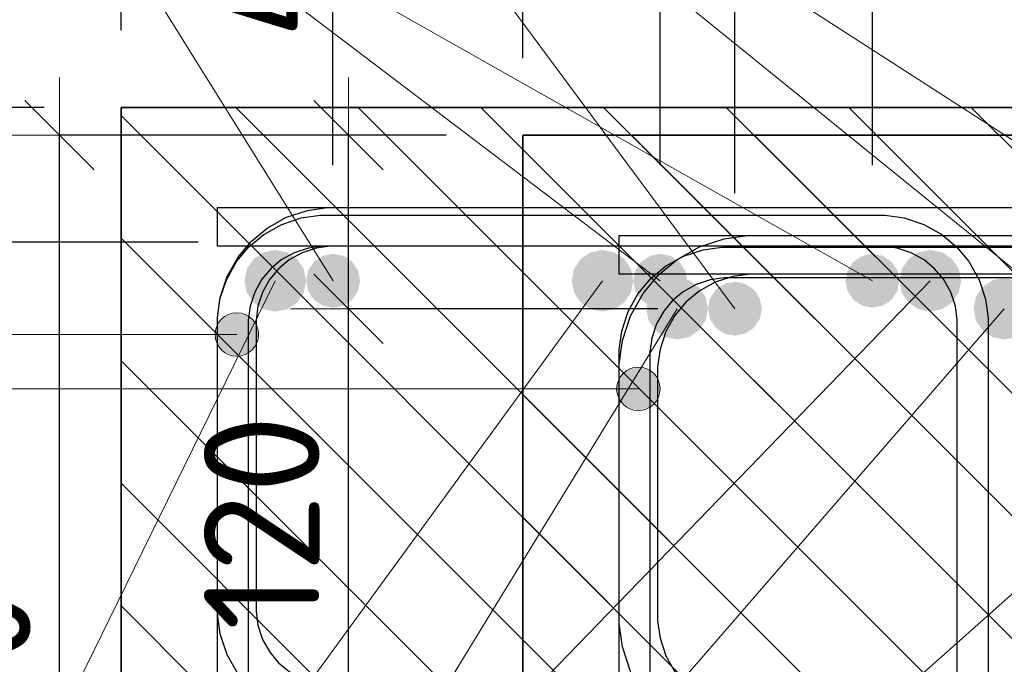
# Model space of a CAD drawing. Header units: metres. Extents: x -38 to 97, y -15 to 21.
# Tile 81 of 216: x 72.132 to 72.388, y 4.544 to 4.711. Entities that reach past the tile are written whole.
import ezdxf

# ---------------------------------------------------------------- set-up
doc = ezdxf.new("R2010")
doc.units = ezdxf.units.M
doc.header["$PDMODE"] = 65
for name, color, linetype, lineweight in [('XR$3$Арм. стержнями верхней зоны', 180, 'Continuous', 35), ('XR$3$Арм.стержн. Арматура края', 96, 'Continuous', 35), ('XR$3$Арм.стержн. Доп. арматура', 180, 'Continuous', 35), ('XR$3$Арм.стержн. Хомут', 240, 'Continuous', 35), ('XR$3$Арм.стержн.горизонт. 1', 180, 'Continuous', 35), ('XR$3$Размерная линия (1)', 7, 'Continuous', 13), ('XR$6$Арм. стержнями верхней зоны', 180, 'Continuous', 35), ('XR$6$Арм.стержн. Арматура края', 96, 'Continuous', 35), ('XR$6$Арм.стержн. Доп. арматура', 180, 'Continuous', 35), ('XR$6$Арм.стержн. Хомут', 240, 'Continuous', 35), ('XR$6$Арм.стержн.горизонт. 1', 180, 'Continuous', 35), ('XR$6$Перекрытие (1)', 7, 'Continuous', 35), ('XR$6$Размерная линия (1)', 7, 'Continuous', 13)]:
    doc.layers.add(name, color=color, linetype=linetype, lineweight=lineweight)
doc.styles.add('ISOCPEUR', font='txt')
doc.dimstyles.new('DIMSTYLE_12', dxfattribs={"dimtxt": 0.03, "dimasz": 0.03, "dimexe": 0, "dimexo": 0, "dimgap": 0.015, "dimtad": 2, "dimdec": 0, "dimlfac": 1000, "dimrnd": 1, "dimzin": 12, "dimdsep": 46, "dimtxsty": 'ISOCPEUR', "dimblk1": 'ALL_ML_STRICH', "dimblk2": 'ALL_ML_STRICH', "dimsah": 1, "dimcen": 0, "dimclrd": 7, "dimclre": 256, "dimclrt": 7, "dimadec": 0, "dimazin": 0, "dimtfac": 1, "dimtdec": 0, "dimtix": 1, "dimtmove": 2, "dimatfit": 3, "dimfxl": 0, "dimtzin": 0, "dimlwd": 0, "dimlwe": -3, "dimarcsym": 0})
doc.dimstyles.new('DIMSTYLE_14', dxfattribs={"dimtxt": 0.03, "dimasz": 0.03, "dimexe": 0, "dimexo": 0, "dimgap": 0.015, "dimtad": 2, "dimdec": 0, "dimlfac": 1000, "dimrnd": 1, "dimzin": 12, "dimdsep": 46, "dimtxsty": 'ISOCPEUR', "dimblk1": 'ALL_ML_STRICH', "dimblk2": 'ALL_ML_STRICH', "dimsah": 1, "dimcen": 0, "dimclrd": 7, "dimclre": 256, "dimclrt": 7, "dimadec": 0, "dimazin": 0, "dimtfac": 1, "dimtdec": 0, "dimtix": 1, "dimtmove": 2, "dimatfit": 3, "dimfxl": 0, "dimtvp": 1.2, "dimtzin": 0, "dimlwd": 0, "dimlwe": -3, "dimarcsym": 0})
doc.dimstyles.new('DIMSTYLE_23', dxfattribs={"dimtxt": 0.03, "dimasz": 0.03, "dimexe": 0, "dimexo": 0, "dimgap": 0.015, "dimtad": 2, "dimdec": 0, "dimlfac": 1000, "dimrnd": 5, "dimzin": 12, "dimdsep": 46, "dimtxsty": 'ISOCPEUR', "dimblk1": 'ALL_ML_STRICH', "dimblk2": 'ALL_ML_STRICH', "dimsah": 1, "dimcen": 0, "dimclrd": 7, "dimclre": 256, "dimclrt": 7, "dimadec": 0, "dimazin": 0, "dimtfac": 1, "dimtdec": 0, "dimtix": 1, "dimtmove": 2, "dimatfit": 3, "dimfxl": 0, "dimtvp": 1.2, "dimtzin": 0, "dimlwd": 0, "dimlwe": -3, "dimarcsym": 0})
doc.dimstyles.new('DIMSTYLE_24', dxfattribs={"dimtxt": 0.03, "dimasz": 0.03, "dimexe": 0, "dimexo": 0, "dimgap": 0.015, "dimtad": 2, "dimdec": 0, "dimlfac": 1000, "dimrnd": 5, "dimzin": 12, "dimdsep": 46, "dimtxsty": 'ISOCPEUR', "dimblk1": 'ALL_ML_STRICH', "dimblk2": 'ALL_ML_STRICH', "dimsah": 1, "dimcen": 0, "dimclrd": 7, "dimclre": 256, "dimclrt": 7, "dimadec": 0, "dimazin": 0, "dimtfac": 1, "dimtdec": 0, "dimtix": 1, "dimtmove": 2, "dimatfit": 3, "dimfxl": 0, "dimtzin": 0, "dimlwd": 0, "dimlwe": -3, "dimarcsym": 0})
pattern_1 = [(135, (0, 0), (-0.031819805, -0.031819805), [0.4, -0.05, 0, -0.05]), (135, (-0.01591, -0.01591), (-0.031819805, -0.031819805), [0.8, -0.1, 0.1, -0.1])]

# ---------------------------------------------------------------- blocks, each defined once
blk = doc.blocks.new('ALL_ML_STRICH')
at = {"color": 0, "linetype": 'ByBlock', "lineweight": -2}
for p, q in [((0, -0.5), (0, 0.5)), ((-0.3, -0.3), (0.3, 0.3)), ((-1, 0), (0.5, 0))]:
    blk.add_line(p, q, dxfattribs=at)
blk = doc.blocks.new('*D80')
at = {"layer": 'DEFPOINTS', "color": 7, "linetype": 'Continuous', "lineweight": 13, "transparency": 33554687}
for p in [(72.26266, 4.68139), (72.14232, 4.38139), (72.26262, 4.38139)]:
    blk.add_point(p, dxfattribs=at)
at = {"layer": 'XR$3$Размерная линия (1)', "color": 9, "linetype": 'Continuous', "lineweight": -2, "true_color": 0xc7c7c7, "transparency": 33554687}
for p, q in [((72.24266, 4.68139), (72.14232, 4.68139)), ((72.24262, 4.38139), (72.14232, 4.38139))]:
    blk.add_line(p, q, dxfattribs=at)
at = {"layer": 'XR$3$Размерная линия (1)', "color": 7, "linetype": 'Continuous', "lineweight": -2, "transparency": 33554687}
blk.add_line((72.14232, 4.38139), (72.14232, 4.68139), dxfattribs=at)
at = {"layer": 'XR$3$Размерная линия (1)', "color": 7, "linetype": 'Continuous', "lineweight": 13, "transparency": 33554687, "xscale": 0.03, "yscale": 0.03, "zscale": 0.03}
for p, rotation in [((72.14232, 4.68139), 90), ((72.14232, 4.38139), 270)]:
    blk.add_blockref('ALL_ML_STRICH', p, dxfattribs=dict(at, rotation=rotation))
at = {"layer": 'XR$3$Размерная линия (1)', "color": 7, "linetype": 'Continuous', "lineweight": 13, "transparency": 33554687, "insert": (72.11982, 4.53289), "char_height": 0.03, "width": 0.09, "attachment_point": 5, "rotation": 90, "style": 'ISOCPEUR'}
blk.add_mtext('\\A1;{300}', dxfattribs=at)
blk = doc.blocks.new('*D158')
at = {"layer": 'DEFPOINTS', "color": 7, "linetype": 'Continuous', "lineweight": 13, "transparency": 33554687}
for p in [(72.31762, 4.63639), (72.21732, 4.51639), (72.30259, 4.51639)]:
    blk.add_point(p, dxfattribs=at)
at = {"layer": 'XR$3$Размерная линия (1)', "color": 9, "linetype": 'Continuous', "lineweight": -2, "true_color": 0xc7c7c7, "transparency": 33554687}
for p, q in [((72.29762, 4.63639), (72.21732, 4.63639)), ((72.28259, 4.51639), (72.21732, 4.51639))]:
    blk.add_line(p, q, dxfattribs=at)
at = {"layer": 'XR$3$Размерная линия (1)', "color": 7, "linetype": 'Continuous', "lineweight": -2, "transparency": 33554687}
blk.add_line((72.21732, 4.51639), (72.21732, 4.63639), dxfattribs=at)
at = {"layer": 'XR$3$Размерная линия (1)', "color": 7, "linetype": 'Continuous', "lineweight": 13, "transparency": 33554687, "xscale": 0.03, "yscale": 0.03, "zscale": 0.03}
for p, rotation in [((72.21732, 4.63639), 90), ((72.21732, 4.51639), 270)]:
    blk.add_blockref('ALL_ML_STRICH', p, dxfattribs=dict(at, rotation=rotation))
at = {"layer": 'XR$3$Размерная линия (1)', "color": 7, "linetype": 'Continuous', "lineweight": 13, "transparency": 33554687, "insert": (72.19482, 4.58089), "char_height": 0.03, "width": 0.09, "attachment_point": 5, "rotation": 90, "style": 'ISOCPEUR'}
blk.add_mtext('\\A1;{120}', dxfattribs=at)
blk = doc.blocks.new('*D159')
at = {"layer": 'DEFPOINTS', "color": 7, "linetype": 'Continuous', "lineweight": 13, "transparency": 33554687}
for p in [(72.26262, 4.68139), (72.21732, 4.63639), (72.31762, 4.63639)]:
    blk.add_point(p, dxfattribs=at)
at = {"layer": 'XR$3$Размерная линия (1)', "color": 9, "linetype": 'Continuous', "lineweight": -2, "true_color": 0xc7c7c7, "transparency": 33554687}
for p, q in [((72.24262, 4.68139), (72.21732, 4.68139)), ((72.29762, 4.63639), (72.21732, 4.63639))]:
    blk.add_line(p, q, dxfattribs=at)
at = {"layer": 'XR$3$Размерная линия (1)', "color": 7, "linetype": 'Continuous', "lineweight": -2, "transparency": 33554687}
blk.add_line((72.21732, 4.63639), (72.21732, 4.68139), dxfattribs=at)
at = {"layer": 'XR$3$Размерная линия (1)', "color": 7, "linetype": 'Continuous', "lineweight": 13, "transparency": 33554687, "xscale": 0.03, "yscale": 0.03, "zscale": 0.03}
for p, rotation in [((72.21732, 4.68139), 90), ((72.21732, 4.63639), 270)]:
    blk.add_blockref('ALL_ML_STRICH', p, dxfattribs=dict(at, rotation=rotation))
at = {"layer": 'XR$3$Размерная линия (1)', "color": 7, "linetype": 'Continuous', "lineweight": 13, "transparency": 33554687, "insert": (72.19521, 4.72868), "char_height": 0.03, "width": 0.06, "attachment_point": 5, "rotation": 90, "style": 'ISOCPEUR'}
blk.add_mtext('\\A1;{45}', dxfattribs=at)
blk = doc.blocks.new('*D161')
at = {"layer": 'DEFPOINTS', "color": 7, "linetype": 'Continuous', "lineweight": 13, "transparency": 33554687}
for p in [(72.26262, 4.75514), (72.26262, 4.68139), (72.31762, 4.64639)]:
    blk.add_point(p, dxfattribs=at)
at = {"layer": 'XR$3$Размерная линия (1)', "color": 9, "linetype": 'Continuous', "lineweight": -2, "true_color": 0xc7c7c7, "transparency": 33554687}
for p, q in [((72.26262, 4.70139), (72.26262, 4.75514)), ((72.31762, 4.66639), (72.31762, 4.75514))]:
    blk.add_line(p, q, dxfattribs=at)
at = {"layer": 'XR$3$Размерная линия (1)', "color": 7, "linetype": 'Continuous', "lineweight": -2, "transparency": 33554687}
blk.add_line((72.26262, 4.75514), (72.31762, 4.75514), dxfattribs=at)
at = {"layer": 'XR$3$Размерная линия (1)', "color": 7, "linetype": 'Continuous', "lineweight": 13, "transparency": 33554687, "xscale": 0.03, "yscale": 0.03, "zscale": 0.03, "rotation": 180}
blk.add_blockref('ALL_ML_STRICH', (72.26262, 4.75514), dxfattribs=at)
at = {"layer": 'XR$3$Размерная линия (1)', "color": 7, "linetype": 'Continuous', "lineweight": 13, "transparency": 33554687, "xscale": 0.03, "yscale": 0.03, "zscale": 0.03}
blk.add_blockref('ALL_ML_STRICH', (72.31762, 4.75514), dxfattribs=at)
at = {"layer": 'XR$3$Размерная линия (1)', "color": 7, "linetype": 'Continuous', "lineweight": 13, "transparency": 33554687, "insert": (72.34785, 4.82749), "char_height": 0.03, "width": 0.06, "attachment_point": 5, "style": 'ISOCPEUR'}
blk.add_mtext('\\A1;{55}', dxfattribs=at)
blk = doc.blocks.new('*D162')
at = {"layer": 'DEFPOINTS', "color": 7, "linetype": 'Continuous', "lineweight": 13, "transparency": 33554687}
for p in [(72.31762, 4.75514), (72.31762, 4.64639), (72.40255, 4.64639)]:
    blk.add_point(p, dxfattribs=at)
at = {"layer": 'XR$3$Размерная линия (1)', "color": 9, "linetype": 'Continuous', "lineweight": -2, "true_color": 0xc7c7c7, "transparency": 33554687}
for p, q in [((72.31762, 4.66639), (72.31762, 4.75514)), ((72.40255, 4.66639), (72.40255, 4.75514))]:
    blk.add_line(p, q, dxfattribs=at)
at = {"layer": 'XR$3$Размерная линия (1)', "color": 7, "linetype": 'Continuous', "lineweight": -2, "transparency": 33554687}
blk.add_line((72.31762, 4.75514), (72.40255, 4.75514), dxfattribs=at)
at = {"layer": 'XR$3$Размерная линия (1)', "color": 7, "linetype": 'Continuous', "lineweight": 13, "transparency": 33554687, "xscale": 0.03, "yscale": 0.03, "zscale": 0.03, "rotation": 180}
blk.add_blockref('ALL_ML_STRICH', (72.31762, 4.75514), dxfattribs=at)
at = {"layer": 'XR$3$Размерная линия (1)', "color": 7, "linetype": 'Continuous', "lineweight": 13, "transparency": 33554687, "xscale": 0.03, "yscale": 0.03, "zscale": 0.03}
blk.add_blockref('ALL_ML_STRICH', (72.40255, 4.75514), dxfattribs=at)
at = {"layer": 'XR$3$Размерная линия (1)', "color": 7, "linetype": 'Continuous', "lineweight": 13, "transparency": 33554687, "insert": (72.36159, 4.77764), "char_height": 0.03, "width": 0.06, "attachment_point": 5, "style": 'ISOCPEUR'}
blk.add_mtext('\\A1;{85}', dxfattribs=at)
blk = doc.blocks.new('*D817')
at = {"layer": 'DEFPOINTS', "color": 7, "linetype": 'Continuous', "lineweight": 13, "transparency": 33554687}
for p in [(72.15834, 4.68864), (72.038, 4.38864), (72.1583, 4.38864)]:
    blk.add_point(p, dxfattribs=at)
at = {"layer": 'XR$6$Размерная линия (1)', "color": 9, "linetype": 'Continuous', "lineweight": -2, "true_color": 0xc7c7c7, "transparency": 33554687}
for p, q in [((72.13834, 4.68864), (72.038, 4.68864)), ((72.1383, 4.38864), (72.038, 4.38864))]:
    blk.add_line(p, q, dxfattribs=at)
at = {"layer": 'XR$6$Размерная линия (1)', "color": 7, "linetype": 'Continuous', "lineweight": -2, "transparency": 33554687}
blk.add_line((72.038, 4.38864), (72.038, 4.68864), dxfattribs=at)
at = {"layer": 'XR$6$Размерная линия (1)', "color": 7, "linetype": 'Continuous', "lineweight": 13, "transparency": 33554687, "xscale": 0.03, "yscale": 0.03, "zscale": 0.03}
for p, rotation in [((72.038, 4.68864), 90), ((72.038, 4.38864), 270)]:
    blk.add_blockref('ALL_ML_STRICH', p, dxfattribs=dict(at, rotation=rotation))
at = {"layer": 'XR$6$Размерная линия (1)', "color": 7, "linetype": 'Continuous', "lineweight": 13, "transparency": 33554687, "insert": (72.0155, 4.54014), "char_height": 0.03, "width": 0.09, "attachment_point": 5, "rotation": 90, "style": 'ISOCPEUR'}
blk.add_mtext('\\A1;{300}', dxfattribs=at)
blk = doc.blocks.new('*D819')
at = {"layer": 'DEFPOINTS', "color": 7, "linetype": 'Continuous', "lineweight": 13, "transparency": 33554687}
for p in [(72.1583, 4.7757), (72.1583, 4.68864), (72.2133, 4.65364)]:
    blk.add_point(p, dxfattribs=at)
at = {"layer": 'XR$6$Размерная линия (1)', "color": 9, "linetype": 'Continuous', "lineweight": -2, "true_color": 0xc7c7c7, "transparency": 33554687}
for p, q in [((72.1583, 4.70864), (72.1583, 4.7757)), ((72.2133, 4.67364), (72.2133, 4.7757))]:
    blk.add_line(p, q, dxfattribs=at)
at = {"layer": 'XR$6$Размерная линия (1)', "color": 7, "linetype": 'Continuous', "lineweight": -2, "transparency": 33554687}
blk.add_line((72.1583, 4.7757), (72.2133, 4.7757), dxfattribs=at)
at = {"layer": 'XR$6$Размерная линия (1)', "color": 7, "linetype": 'Continuous', "lineweight": 13, "transparency": 33554687, "xscale": 0.03, "yscale": 0.03, "zscale": 0.03, "rotation": 180}
blk.add_blockref('ALL_ML_STRICH', (72.1583, 4.7757), dxfattribs=at)
at = {"layer": 'XR$6$Размерная линия (1)', "color": 7, "linetype": 'Continuous', "lineweight": 13, "transparency": 33554687, "xscale": 0.03, "yscale": 0.03, "zscale": 0.03}
blk.add_blockref('ALL_ML_STRICH', (72.2133, 4.7757), dxfattribs=at)
at = {"layer": 'XR$6$Размерная линия (1)', "color": 7, "linetype": 'Continuous', "lineweight": 13, "transparency": 33554687, "insert": (72.23958, 4.84958), "char_height": 0.03, "width": 0.06, "attachment_point": 5, "style": 'ISOCPEUR'}
blk.add_mtext('\\A1;{55}', dxfattribs=at)
blk = doc.blocks.new('*D820')
at = {"layer": 'DEFPOINTS', "color": 7, "linetype": 'Continuous', "lineweight": 13, "transparency": 33554687}
for p in [(72.2133, 4.7757), (72.2133, 4.65364), (72.29823, 4.65364)]:
    blk.add_point(p, dxfattribs=at)
at = {"layer": 'XR$6$Размерная линия (1)', "color": 9, "linetype": 'Continuous', "lineweight": -2, "true_color": 0xc7c7c7, "transparency": 33554687}
for p, q in [((72.2133, 4.67364), (72.2133, 4.7757)), ((72.29823, 4.67364), (72.29823, 4.7757))]:
    blk.add_line(p, q, dxfattribs=at)
at = {"layer": 'XR$6$Размерная линия (1)', "color": 7, "linetype": 'Continuous', "lineweight": -2, "transparency": 33554687}
blk.add_line((72.2133, 4.7757), (72.29823, 4.7757), dxfattribs=at)
at = {"layer": 'XR$6$Размерная линия (1)', "color": 7, "linetype": 'Continuous', "lineweight": 13, "transparency": 33554687, "xscale": 0.03, "yscale": 0.03, "zscale": 0.03, "rotation": 180}
blk.add_blockref('ALL_ML_STRICH', (72.2133, 4.7757), dxfattribs=at)
at = {"layer": 'XR$6$Размерная линия (1)', "color": 7, "linetype": 'Continuous', "lineweight": 13, "transparency": 33554687, "xscale": 0.03, "yscale": 0.03, "zscale": 0.03}
blk.add_blockref('ALL_ML_STRICH', (72.29823, 4.7757), dxfattribs=at)
at = {"layer": 'XR$6$Размерная линия (1)', "color": 7, "linetype": 'Continuous', "lineweight": 13, "transparency": 33554687, "insert": (72.25727, 4.7982), "char_height": 0.03, "width": 0.06, "attachment_point": 5, "style": 'ISOCPEUR'}
blk.add_mtext('\\A1;{85}', dxfattribs=at)
blk = doc.blocks.new('*D821')
at = {"layer": 'DEFPOINTS', "color": 7, "linetype": 'Continuous', "lineweight": 13, "transparency": 33554687}
for p in [(72.29823, 4.7757), (72.29823, 4.65364), (72.3533, 4.65364)]:
    blk.add_point(p, dxfattribs=at)
at = {"layer": 'XR$6$Размерная линия (1)', "color": 9, "linetype": 'Continuous', "lineweight": -2, "true_color": 0xc7c7c7, "transparency": 33554687}
for p, q in [((72.29823, 4.67364), (72.29823, 4.7757)), ((72.3533, 4.67364), (72.3533, 4.7757))]:
    blk.add_line(p, q, dxfattribs=at)
at = {"layer": 'XR$6$Размерная линия (1)', "color": 7, "linetype": 'Continuous', "lineweight": -2, "transparency": 33554687}
blk.add_line((72.29823, 4.7757), (72.3533, 4.7757), dxfattribs=at)
at = {"layer": 'XR$6$Размерная линия (1)', "color": 7, "linetype": 'Continuous', "lineweight": 13, "transparency": 33554687, "xscale": 0.03, "yscale": 0.03, "zscale": 0.03, "rotation": 180}
blk.add_blockref('ALL_ML_STRICH', (72.29823, 4.7757), dxfattribs=at)
at = {"layer": 'XR$6$Размерная линия (1)', "color": 7, "linetype": 'Continuous', "lineweight": 13, "transparency": 33554687, "xscale": 0.03, "yscale": 0.03, "zscale": 0.03}
blk.add_blockref('ALL_ML_STRICH', (72.3533, 4.7757), dxfattribs=at)
at = {"layer": 'XR$6$Размерная линия (1)', "color": 7, "linetype": 'Continuous', "lineweight": 13, "transparency": 33554687, "insert": (72.39182, 4.79891), "char_height": 0.03, "width": 0.06, "attachment_point": 5, "style": 'ISOCPEUR'}
blk.add_mtext('\\A1;{55}', dxfattribs=at)
blk = doc.blocks.new('*D828')
at = {"layer": 'DEFPOINTS', "color": 7, "linetype": 'Continuous', "lineweight": 13, "transparency": 33554687}
for p in [(72.1983, 4.65364), (72.113, 4.52364), (72.19827, 4.52364)]:
    blk.add_point(p, dxfattribs=at)
at = {"layer": 'XR$6$Размерная линия (1)', "color": 9, "linetype": 'Continuous', "lineweight": -2, "true_color": 0xc7c7c7, "transparency": 33554687}
for p, q in [((72.1783, 4.65364), (72.113, 4.65364)), ((72.17827, 4.52364), (72.113, 4.52364))]:
    blk.add_line(p, q, dxfattribs=at)
at = {"layer": 'XR$6$Размерная линия (1)', "color": 7, "linetype": 'Continuous', "lineweight": -2, "transparency": 33554687}
blk.add_line((72.113, 4.52364), (72.113, 4.65364), dxfattribs=at)
at = {"layer": 'XR$6$Размерная линия (1)', "color": 7, "linetype": 'Continuous', "lineweight": 13, "transparency": 33554687, "xscale": 0.03, "yscale": 0.03, "zscale": 0.03}
for p, rotation in [((72.113, 4.65364), 90), ((72.113, 4.52364), 270)]:
    blk.add_blockref('ALL_ML_STRICH', p, dxfattribs=dict(at, rotation=rotation))
at = {"layer": 'XR$6$Размерная линия (1)', "color": 7, "linetype": 'Continuous', "lineweight": 13, "transparency": 33554687, "insert": (72.0905, 4.59314), "char_height": 0.03, "width": 0.09, "attachment_point": 5, "rotation": 90, "style": 'ISOCPEUR'}
blk.add_mtext('\\A1;{130}', dxfattribs=at)
blk = doc.blocks.new('*D829')
at = {"layer": 'DEFPOINTS', "color": 7, "linetype": 'Continuous', "lineweight": 13, "transparency": 33554687}
for p in [(72.1583, 4.68864), (72.113, 4.65364), (72.1983, 4.65364)]:
    blk.add_point(p, dxfattribs=at)
at = {"layer": 'XR$6$Размерная линия (1)', "color": 9, "linetype": 'Continuous', "lineweight": -2, "true_color": 0xc7c7c7, "transparency": 33554687}
for p, q in [((72.1383, 4.68864), (72.113, 4.68864)), ((72.1783, 4.65364), (72.113, 4.65364))]:
    blk.add_line(p, q, dxfattribs=at)
at = {"layer": 'XR$6$Размерная линия (1)', "color": 7, "linetype": 'Continuous', "lineweight": -2, "transparency": 33554687}
blk.add_line((72.113, 4.65364), (72.113, 4.68864), dxfattribs=at)
at = {"layer": 'XR$6$Размерная линия (1)', "color": 7, "linetype": 'Continuous', "lineweight": 13, "transparency": 33554687, "xscale": 0.03, "yscale": 0.03, "zscale": 0.03}
for p, rotation in [((72.113, 4.68864), 90), ((72.113, 4.65364), 270)]:
    blk.add_blockref('ALL_ML_STRICH', p, dxfattribs=dict(at, rotation=rotation))
at = {"layer": 'XR$6$Размерная линия (1)', "color": 7, "linetype": 'Continuous', "lineweight": 13, "transparency": 33554687, "insert": (72.0906, 4.73092), "char_height": 0.03, "width": 0.06, "attachment_point": 5, "rotation": 90, "style": 'ISOCPEUR'}
blk.add_mtext('\\A1;{35}', dxfattribs=at)

msp = doc.modelspace()

# ---------------------------------------------------------------- hatches: boundary and pattern name
at = {"linetype": 'Continuous', "lineweight": 13, "transparency": 33554687}
h = msp.add_hatch(dxfattribs=at)
h.set_pattern_fill('__________540', scale=0.015, style=0, pattern_type=2)
h.set_pattern_definition(pattern_1)
h.paths.add_polyline_path([(72.15835, 4.68864), (72.15835, 4.48864), (72.62202, 4.48864), (72.62202, 4.68864)], flags=0)
at = {"linetype": 'Continuous', "lineweight": 25, "transparency": 33554687}
h = msp.add_hatch(dxfattribs=at)
h.set_pattern_fill('__________540', scale=0.015, style=0, pattern_type=2)
h.set_pattern_definition(pattern_1)
h.paths.add_polyline_path([(72.51262, 4.68139), (72.26262, 4.68139), (72.26262, 4.38139), (72.51262, 4.38139)], flags=0)
at = {"layer": 'XR$3$Арм.стержн. Арматура края', "linetype": 'Continuous', "lineweight": 13, "transparency": 33554687}
for points in [[(72.28773, 4.61842), (72.28975, 4.61077), (72.28975, 4.62045)], [(72.28975, 4.62045), (72.29257, 4.60999), (72.29257, 4.62124)], [(72.28975, 4.62045), (72.28975, 4.61077), (72.29257, 4.60999)], [(72.29257, 4.62124), (72.29257, 4.60999), (72.29538, 4.61077)], [(72.29257, 4.62124), (72.29538, 4.61077), (72.29538, 4.62045)], [(72.29538, 4.62045), (72.29538, 4.61077), (72.2974, 4.6128)], [(72.29538, 4.62045), (72.2974, 4.6128), (72.2974, 4.61842)], [(72.28773, 4.6128), (72.28773, 4.61842), (72.28694, 4.61561)], [(72.28773, 4.61842), (72.28773, 4.6128), (72.28975, 4.61077)], [(72.2974, 4.61842), (72.2974, 4.6128), (72.29819, 4.61561)]]:
    msp.add_hatch(color=7, dxfattribs=at).paths.add_polyline_path(points)
at = {"layer": 'XR$3$Арм.стержн. Доп. арматура', "linetype": 'Continuous', "lineweight": 50, "transparency": 33554687}
msp.add_hatch(color=7, dxfattribs=at).paths.add_polyline_path([(72.32462, 4.63639), (72.32409, 4.63907), (72.32257, 4.64134), (72.3203, 4.64286), (72.31762, 4.64339), (72.31495, 4.64286), (72.31267, 4.64134), (72.31116, 4.63907), (72.31062, 4.63639), (72.31116, 4.63371), (72.31267, 4.63144), (72.31495, 4.62993), (72.31762, 4.62939), (72.3203, 4.62993), (72.32257, 4.63144), (72.32409, 4.63371)])
at = {"layer": 'XR$3$Арм.стержн.горизонт. 1', "linetype": 'Continuous', "lineweight": 50, "transparency": 33554687}
for points in [[(72.31062, 4.63639), (72.31002, 4.63945), (72.30828, 4.64205), (72.30569, 4.64378), (72.30262, 4.64439), (72.29956, 4.64378), (72.29697, 4.64205), (72.29523, 4.63945), (72.29462, 4.63639), (72.29523, 4.63333), (72.29697, 4.63074), (72.29956, 4.629), (72.30262, 4.62839), (72.30569, 4.629), (72.30828, 4.63074), (72.31002, 4.63333)], [(72.39555, 4.63639), (72.39494, 4.63945), (72.39321, 4.64205), (72.39061, 4.64378), (72.38755, 4.64439), (72.38449, 4.64378), (72.38189, 4.64205), (72.38016, 4.63945), (72.37955, 4.63639), (72.38016, 4.63333), (72.38189, 4.63074), (72.38449, 4.629), (72.38755, 4.62839), (72.39061, 4.629), (72.39321, 4.63074), (72.39494, 4.63333)]]:
    msp.add_hatch(color=7, dxfattribs=at).paths.add_polyline_path(points)
at = {"layer": 'XR$6$Арм.стержн. Арматура края', "linetype": 'Continuous', "lineweight": 13, "transparency": 33554687}
for points in [[(72.1835, 4.63252), (72.18553, 4.62487), (72.18553, 4.63454)], [(72.18553, 4.63454), (72.18834, 4.62408), (72.18834, 4.63533)], [(72.18553, 4.63454), (72.18553, 4.62487), (72.18834, 4.62408)], [(72.18834, 4.63533), (72.18834, 4.62408), (72.19115, 4.62487)], [(72.18834, 4.63533), (72.19115, 4.62487), (72.19115, 4.63454)], [(72.19115, 4.63454), (72.19115, 4.62487), (72.19318, 4.62689)], [(72.19115, 4.63454), (72.19318, 4.62689), (72.19318, 4.63252)], [(72.1835, 4.62689), (72.1835, 4.63252), (72.18272, 4.62971)], [(72.1835, 4.63252), (72.1835, 4.62689), (72.18553, 4.62487)], [(72.19318, 4.63252), (72.19318, 4.62689), (72.19397, 4.62971)]]:
    msp.add_hatch(color=7, dxfattribs=at).paths.add_polyline_path(points)
at = {"layer": 'XR$6$Арм.стержн. Доп. арматура', "linetype": 'Continuous', "lineweight": 50, "transparency": 33554687}
for points in [[(72.22034, 4.64364), (72.21981, 4.64632), (72.21829, 4.64859), (72.21602, 4.6501), (72.21334, 4.65064), (72.21066, 4.6501), (72.20839, 4.64859), (72.20687, 4.64632), (72.20634, 4.64364), (72.20687, 4.64096), (72.20839, 4.63869), (72.21066, 4.63717), (72.21334, 4.63664), (72.21602, 4.63717), (72.21829, 4.63869), (72.21981, 4.64096)], [(72.30527, 4.64364), (72.30473, 4.64632), (72.30322, 4.64859), (72.30095, 4.6501), (72.29827, 4.65064), (72.29559, 4.6501), (72.29332, 4.64859), (72.2918, 4.64632), (72.29127, 4.64364), (72.2918, 4.64096), (72.29332, 4.63869), (72.29559, 4.63717), (72.29827, 4.63664), (72.30095, 4.63717), (72.30322, 4.63869), (72.30473, 4.64096)], [(72.36034, 4.64364), (72.35981, 4.64632), (72.35829, 4.64859), (72.35602, 4.6501), (72.35334, 4.65064), (72.35066, 4.6501), (72.34839, 4.64859), (72.34688, 4.64632), (72.34634, 4.64364), (72.34688, 4.64096), (72.34839, 4.63869), (72.35066, 4.63717), (72.35334, 4.63664), (72.35602, 4.63717), (72.35829, 4.63869), (72.35981, 4.64096)]]:
    msp.add_hatch(color=7, dxfattribs=at).paths.add_polyline_path(points)
at = {"layer": 'XR$6$Арм.стержн.горизонт. 1', "linetype": 'Continuous', "lineweight": 50, "transparency": 33554687}
for points in [[(72.20634, 4.64364), (72.20573, 4.6467), (72.204, 4.64929), (72.2014, 4.65103), (72.19834, 4.65164), (72.19528, 4.65103), (72.19269, 4.64929), (72.19095, 4.6467), (72.19034, 4.64364), (72.19095, 4.64058), (72.19269, 4.63798), (72.19528, 4.63625), (72.19834, 4.63564), (72.2014, 4.63625), (72.204, 4.63798), (72.20573, 4.64058)], [(72.29127, 4.64364), (72.29066, 4.6467), (72.28892, 4.64929), (72.28633, 4.65103), (72.28327, 4.65164), (72.2802, 4.65103), (72.27761, 4.64929), (72.27588, 4.6467), (72.27527, 4.64364), (72.27588, 4.64058), (72.27761, 4.63798), (72.2802, 4.63625), (72.28327, 4.63564), (72.28633, 4.63625), (72.28892, 4.63798), (72.29066, 4.64058)], [(72.37634, 4.64364), (72.37573, 4.6467), (72.374, 4.64929), (72.3714, 4.65103), (72.36834, 4.65164), (72.36528, 4.65103), (72.36269, 4.64929), (72.36095, 4.6467), (72.36034, 4.64364), (72.36095, 4.64058), (72.36269, 4.63798), (72.36528, 4.63625), (72.36834, 4.63564), (72.3714, 4.63625), (72.374, 4.63798), (72.37573, 4.64058)]]:
    msp.add_hatch(color=7, dxfattribs=at).paths.add_polyline_path(points)

# ---------------------------------------------------------------- linework, layer by layer
at = {"color": 7, "linetype": 'Continuous', "lineweight": 35, "transparency": 33554687}
for p, q in [((72.15835, 4.68864), (72.15835, 4.48864)), ((72.62202, 4.68864), (72.15835, 4.68864)), ((72.26262, 4.68139), (72.26262, 4.38139)), ((72.51262, 4.68139), (72.26262, 4.68139))]:
    msp.add_line(p, q, dxfattribs=at)
at = {"layer": 'XR$3$Арм. стержнями верхней зоны', "color": 4, "linetype": 'Continuous', "lineweight": 25, "transparency": 33554687}
msp.add_lwpolyline([(72.28762, 4.65539), (72.66681, 4.65539), (72.66681, 4.64539), (72.28762, 4.64539), (72.28762, 4.65539)], dxfattribs=at)
at = {"layer": 'XR$3$Арм.стержн. Арматура края', "color": 7, "linetype": 'Continuous', "lineweight": 13, "transparency": 33554687}
for p, q in [((72.29257, 4.62124), (72.29257, 4.62124)), ((71.84244, 4.61561), (72.14944, 4.61561)), ((72.14944, 4.61561), (72.29257, 4.61561)), ((72.28694, 4.61561), (72.28694, 4.61561)), ((72.29819, 4.61561), (72.29819, 4.61561)), ((72.29257, 4.60999), (72.29257, 4.60999))]:
    msp.add_line(p, q, dxfattribs=at)
at = {"layer": 'XR$3$Арм.стержн. Арматура края', "color": 4, "linetype": 'Continuous', "lineweight": 25, "transparency": 33554687}
for points in [[(72.66681, 4.52139), (72.32091, 4.52139), (72.31481, 4.52224), (72.30846, 4.52434), (72.30262, 4.52761), (72.2978, 4.53163), (72.29378, 4.53644), (72.29051, 4.54229), (72.28842, 4.54864), (72.28757, 4.55474), (72.28757, 4.62205), (72.28842, 4.62815), (72.29051, 4.6345), (72.29378, 4.64034), (72.2978, 4.64516), (72.30262, 4.64918), (72.30846, 4.65245), (72.31481, 4.65454), (72.32091, 4.65539), (72.66681, 4.65539)], [(72.66681, 4.64539), (72.32161, 4.64539), (72.31709, 4.64476), (72.31251, 4.64325), (72.30832, 4.64091), (72.3049, 4.63806), (72.30205, 4.63464), (72.29971, 4.63045), (72.2982, 4.62587), (72.29757, 4.62135), (72.29757, 4.55543), (72.2982, 4.55091), (72.29971, 4.54633), (72.30205, 4.54214), (72.3049, 4.53873), (72.30832, 4.53588), (72.31251, 4.53353), (72.31709, 4.53202), (72.32161, 4.53139), (72.66681, 4.53139)]]:
    msp.add_lwpolyline(points, dxfattribs=at)
at = {"layer": 'XR$3$Арм.стержн. Арматура края', "color": 7, "linetype": 'Continuous', "lineweight": 13, "transparency": 33554687}
msp.add_circle((72.29257, 4.61561), 0.00563, dxfattribs=at)
at = {"layer": 'XR$3$Арм.стержн. Доп. арматура', "color": 7, "linetype": 'Continuous', "lineweight": 13, "transparency": 33554687}
for q in [(72.45763, 4.63639), (72.40255, 4.63639), (72.31762, 4.63639)]:
    msp.add_line((72.18973, 4.80895), q, dxfattribs=at)
at = {"layer": 'XR$3$Арм.стержн. Хомут', "color": 40, "linetype": 'Continuous', "lineweight": 25, "transparency": 33554687}
for points in [[(72.28759, 4.43307), (72.28759, 4.62572), (72.28827, 4.6306), (72.28994, 4.63568), (72.29256, 4.64035), (72.29578, 4.6442), (72.29963, 4.64742), (72.3043, 4.65004), (72.30938, 4.65171), (72.31426, 4.65239), (72.46095, 4.65239), (72.46583, 4.65171), (72.47091, 4.65004), (72.47558, 4.64742), (72.47944, 4.6442), (72.48265, 4.64035), (72.48527, 4.63568), (72.48695, 4.6306), (72.48763, 4.62572), (72.48763, 4.43307)], [(72.28759, 4.43307), (72.28759, 4.62572), (72.28827, 4.6306), (72.28994, 4.63568), (72.29256, 4.64035), (72.29578, 4.6442), (72.29963, 4.64742), (72.3043, 4.65004), (72.30938, 4.65171), (72.31426, 4.65239), (72.46095, 4.65239), (72.46583, 4.65171), (72.47091, 4.65004), (72.47558, 4.64742), (72.47944, 4.6442), (72.48265, 4.64035), (72.48527, 4.63568), (72.48695, 4.6306), (72.48763, 4.62572), (72.48763, 4.43307)], [(72.28759, 4.43307), (72.28759, 4.62572), (72.28827, 4.6306), (72.28994, 4.63568), (72.29256, 4.64035), (72.29578, 4.6442), (72.29963, 4.64742), (72.3043, 4.65004), (72.30938, 4.65171), (72.31426, 4.65239), (72.46095, 4.65239), (72.46583, 4.65171), (72.47091, 4.65004), (72.47558, 4.64742), (72.47944, 4.6442), (72.48265, 4.64035), (72.48527, 4.63568), (72.48695, 4.6306), (72.48763, 4.62572), (72.48763, 4.43307)], [(72.47963, 4.43362), (72.47963, 4.62516), (72.47912, 4.62878), (72.47791, 4.63244), (72.47604, 4.63579), (72.47376, 4.63852), (72.47103, 4.6408), (72.46767, 4.64268), (72.46401, 4.64389), (72.46039, 4.64439), (72.31482, 4.64439), (72.3112, 4.64389), (72.30754, 4.64268), (72.30419, 4.6408), (72.30146, 4.63852), (72.29918, 4.63579), (72.2973, 4.63244), (72.29609, 4.62878), (72.29559, 4.62516), (72.29559, 4.43362)], [(72.47963, 4.43362), (72.47963, 4.62516), (72.47912, 4.62878), (72.47791, 4.63244), (72.47604, 4.63579), (72.47376, 4.63852), (72.47103, 4.6408), (72.46767, 4.64268), (72.46401, 4.64389), (72.46039, 4.64439), (72.31482, 4.64439), (72.3112, 4.64389), (72.30754, 4.64268), (72.30419, 4.6408), (72.30146, 4.63852), (72.29918, 4.63579), (72.2973, 4.63244), (72.29609, 4.62878), (72.29559, 4.62516), (72.29559, 4.43362)], [(72.47963, 4.43362), (72.47963, 4.62516), (72.47912, 4.62878), (72.47791, 4.63244), (72.47604, 4.63579), (72.47376, 4.63852), (72.47103, 4.6408), (72.46767, 4.64268), (72.46401, 4.64389), (72.46039, 4.64439), (72.31482, 4.64439), (72.3112, 4.64389), (72.30754, 4.64268), (72.30419, 4.6408), (72.30146, 4.63852), (72.29918, 4.63579), (72.2973, 4.63244), (72.29609, 4.62878), (72.29559, 4.62516), (72.29559, 4.43362)]]:
    msp.add_lwpolyline(points, dxfattribs=at)
at = {"layer": 'XR$3$Арм.стержн.горизонт. 1', "color": 7, "linetype": 'Continuous', "lineweight": 13, "transparency": 33554687}
for q in [(72.47263, 4.63639), (72.30262, 4.63639), (72.38755, 4.63639)]:
    msp.add_line((72.09858, 4.3033), q, dxfattribs=at)
at = {"layer": 'XR$6$Арм. стержнями верхней зоны', "color": 4, "linetype": 'Continuous', "lineweight": 25, "transparency": 33554687}
msp.add_lwpolyline([(72.18334, 4.66264), (72.62702, 4.66264), (72.62702, 4.65264), (72.18334, 4.65264), (72.18334, 4.66264)], dxfattribs=at)
at = {"layer": 'XR$6$Арм.стержн. Арматура края', "color": 7, "linetype": 'Continuous', "lineweight": 13, "transparency": 33554687}
for p, q in [((72.18834, 4.63533), (72.18834, 4.63533)), ((71.97596, 4.62971), (72.18834, 4.62971)), ((72.18272, 4.62971), (72.18272, 4.62971)), ((72.19397, 4.62971), (72.19397, 4.62971)), ((72.18834, 4.62408), (72.18834, 4.62408))]:
    msp.add_line(p, q, dxfattribs=at)
at = {"layer": 'XR$6$Арм.стержн. Арматура края', "color": 4, "linetype": 'Continuous', "lineweight": 25, "transparency": 33554687}
for points in [[(72.62702, 4.52864), (72.21191, 4.52864), (72.20669, 4.52936), (72.20125, 4.53116), (72.19624, 4.53396), (72.19211, 4.53741), (72.18867, 4.54154), (72.18586, 4.54655), (72.18407, 4.55199), (72.18334, 4.5572), (72.18334, 4.63407), (72.18407, 4.63929), (72.18586, 4.64473), (72.18867, 4.64974), (72.19211, 4.65387), (72.19624, 4.65731), (72.20125, 4.66012), (72.20669, 4.66191), (72.21191, 4.66264), (72.62702, 4.66264)], [(72.62702, 4.65264), (72.2126, 4.65264), (72.20896, 4.65213), (72.2053, 4.65092), (72.20194, 4.64904), (72.19921, 4.64677), (72.19694, 4.64404), (72.19506, 4.64068), (72.19385, 4.63702), (72.19334, 4.63338), (72.19334, 4.55789), (72.19385, 4.55426), (72.19506, 4.55059), (72.19694, 4.54724), (72.19921, 4.54451), (72.20194, 4.54223), (72.2053, 4.54035), (72.20896, 4.53914), (72.2126, 4.53864), (72.62702, 4.53864)]]:
    msp.add_lwpolyline(points, dxfattribs=at)
at = {"layer": 'XR$6$Арм.стержн. Арматура края', "color": 7, "linetype": 'Continuous', "lineweight": 13, "transparency": 33554687}
msp.add_circle((72.18834, 4.62971), 0.00563, dxfattribs=at)
at = {"layer": 'XR$6$Арм.стержн. Доп. арматура', "color": 7, "linetype": 'Continuous', "lineweight": 13, "transparency": 33554687}
for q in [(72.29827, 4.64364), (72.35334, 4.64364), (72.21334, 4.64364)]:
    msp.add_line((72.13706, 4.76589), q, dxfattribs=at)
at = {"layer": 'XR$6$Арм.стержн. Хомут', "color": 40, "linetype": 'Continuous', "lineweight": 25, "transparency": 33554687}
for points in [[(72.1833, 4.43649), (72.1833, 4.63396), (72.18398, 4.63884), (72.18566, 4.64392), (72.18828, 4.6486), (72.19149, 4.65245), (72.19534, 4.65567), (72.20002, 4.65828), (72.2051, 4.65996), (72.20998, 4.66064), (72.35667, 4.66064), (72.36155, 4.65996), (72.36663, 4.65828), (72.3713, 4.65567), (72.37515, 4.65245), (72.37837, 4.6486), (72.38099, 4.64392), (72.38266, 4.63884), (72.38334, 4.63396), (72.38334, 4.44031)], [(72.1833, 4.43649), (72.1833, 4.63396), (72.18398, 4.63884), (72.18566, 4.64392), (72.18828, 4.6486), (72.19149, 4.65245), (72.19534, 4.65567), (72.20002, 4.65828), (72.2051, 4.65996), (72.20998, 4.66064), (72.35667, 4.66064), (72.36155, 4.65996), (72.36663, 4.65828), (72.3713, 4.65567), (72.37515, 4.65245), (72.37837, 4.6486), (72.38099, 4.64392), (72.38266, 4.63884), (72.38334, 4.63396), (72.38334, 4.44031)], [(72.37534, 4.44087), (72.37534, 4.63341), (72.37484, 4.63702), (72.37363, 4.64068), (72.37175, 4.64404), (72.36947, 4.64677), (72.36674, 4.64905), (72.36339, 4.65093), (72.35973, 4.65213), (72.35611, 4.65264), (72.21054, 4.65264), (72.20692, 4.65213), (72.20326, 4.65093), (72.1999, 4.64905), (72.19717, 4.64677), (72.19489, 4.64404), (72.19301, 4.64068), (72.19181, 4.63702), (72.1913, 4.63341), (72.1913, 4.43704)], [(72.37534, 4.44087), (72.37534, 4.63341), (72.37484, 4.63702), (72.37363, 4.64068), (72.37175, 4.64404), (72.36947, 4.64677), (72.36674, 4.64905), (72.36339, 4.65093), (72.35973, 4.65213), (72.35611, 4.65264), (72.21054, 4.65264), (72.20692, 4.65213), (72.20326, 4.65093), (72.1999, 4.64905), (72.19717, 4.64677), (72.19489, 4.64404), (72.19301, 4.64068), (72.19181, 4.63702), (72.1913, 4.63341), (72.1913, 4.43704)]]:
    msp.add_lwpolyline(points, dxfattribs=at)
at = {"layer": 'XR$6$Арм.стержн.горизонт. 1', "color": 7, "linetype": 'Continuous', "lineweight": 13, "transparency": 33554687}
for q in [(72.36834, 4.64364), (72.28327, 4.64364), (72.19834, 4.64364)]:
    msp.add_line((72.02362, 4.28773), q, dxfattribs=at)
at = {"layer": 'XR$6$Перекрытие (1)', "color": 7, "linetype": 'Continuous', "lineweight": 25, "transparency": 33554687}
msp.add_line((72.15835, 4.68864), (72.15835, 4.68864), dxfattribs=at)

# ---------------------------------------------------------------- dimensions: what is measured, and where the dimension line sits
at = {"layer": 'XR$3$Размерная линия (1)', "color": 7, "linetype": 'Continuous', "lineweight": 13, "transparency": 33554687}
for base, p1, p2, dimstyle, picture, middle in [((72.31762, 4.75514), (72.26262, 4.70139), (72.31762, 4.66639), 'DIMSTYLE_23', '*D161', (72.34785, 4.82749)), ((72.40255, 4.75514), (72.31762, 4.66639), (72.40255, 4.66639), 'DIMSTYLE_24', '*D162', (72.36159, 4.77764))]:
    dim = msp.add_linear_dim(base=base, p1=p1, p2=p2, dimstyle=dimstyle, override={"dimpost": '<>', "dimclrd": 7, "dimclre": 9, "dimclrt": 7, "dimlwd": 0, "dimlwe": 65533}, dxfattribs=at)
    dim.commit()
    dim.dimension.update_dxf_attribs({"geometry": picture, "text_midpoint": middle, "dimtype": 160})
for base, p1, p2, dimstyle, picture, middle in [((72.21732, 4.68139), (72.29762, 4.63639), (72.24262, 4.68139), 'DIMSTYLE_14', '*D159', (72.19521, 4.72868)), ((72.14232, 4.68139), (72.24262, 4.38139), (72.24266, 4.68139), 'DIMSTYLE_12', '*D80', (72.11982, 4.53289)), ((72.21732, 4.63639), (72.28259, 4.51639), (72.29762, 4.63639), 'DIMSTYLE_12', '*D158', (72.19482, 4.58089))]:
    dim = msp.add_linear_dim(base=base, p1=p1, p2=p2, angle=90, dimstyle=dimstyle, override={"dimpost": '<>', "dimclrd": 7, "dimclre": 9, "dimclrt": 7, "dimlwd": 0, "dimlwe": 65533}, dxfattribs=at)
    dim.commit()
    dim.dimension.update_dxf_attribs({"geometry": picture, "text_midpoint": middle, "dimtype": 160})
at = {"layer": 'XR$6$Размерная линия (1)', "color": 7, "linetype": 'Continuous', "lineweight": 13, "transparency": 33554687}
for base, p1, p2, dimstyle, picture, middle in [((72.2133, 4.7757), (72.1583, 4.70864), (72.2133, 4.67364), 'DIMSTYLE_23', '*D819', (72.23958, 4.84958)), ((72.29823, 4.7757), (72.2133, 4.67364), (72.29823, 4.67364), 'DIMSTYLE_24', '*D820', (72.25727, 4.7982)), ((72.3533, 4.7757), (72.29823, 4.67364), (72.3533, 4.67364), 'DIMSTYLE_23', '*D821', (72.39182, 4.79891))]:
    dim = msp.add_linear_dim(base=base, p1=p1, p2=p2, dimstyle=dimstyle, override={"dimpost": '<>', "dimclrd": 7, "dimclre": 9, "dimclrt": 7, "dimlwd": 0, "dimlwe": 65533}, dxfattribs=at)
    dim.commit()
    dim.dimension.update_dxf_attribs({"geometry": picture, "text_midpoint": middle, "dimtype": 160})
for base, p1, p2, dimstyle, picture, middle in [((72.113, 4.68864), (72.1783, 4.65364), (72.1383, 4.68864), 'DIMSTYLE_14', '*D829', (72.0906, 4.73092)), ((72.038, 4.68864), (72.1383, 4.38864), (72.13834, 4.68864), 'DIMSTYLE_12', '*D817', (72.0155, 4.54014)), ((72.113, 4.65364), (72.17827, 4.52364), (72.1783, 4.65364), 'DIMSTYLE_12', '*D828', (72.0905, 4.59314))]:
    dim = msp.add_linear_dim(base=base, p1=p1, p2=p2, angle=90, dimstyle=dimstyle, override={"dimpost": '<>', "dimclrd": 7, "dimclre": 9, "dimclrt": 7, "dimlwd": 0, "dimlwe": 65533}, dxfattribs=at)
    dim.commit()
    dim.dimension.update_dxf_attribs({"geometry": picture, "text_midpoint": middle, "dimtype": 160})

doc.saveas('drawing.dxf')
